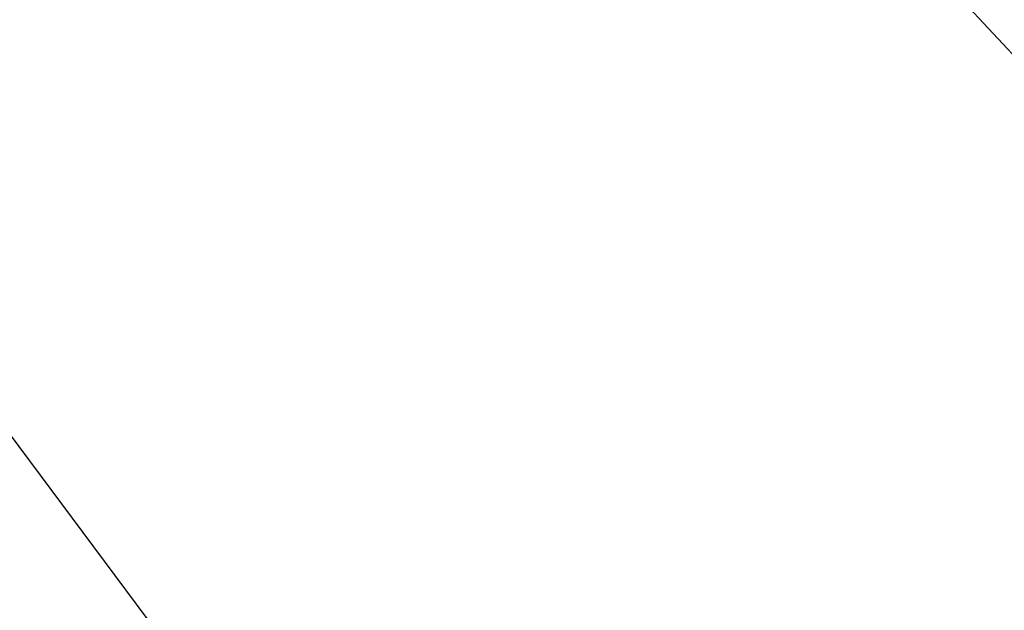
# Model space of a CAD drawing. Extents: x 10527 to 38813, y 13847 to 37526.
# Tile 137 of 256: x 35367.258 to 35368.339, y 36382.6 to 36383.25. Entities that reach past the tile are written whole.
import ezdxf

# ---------------------------------------------------------------- set-up
doc = ezdxf.new("R2010")
doc.units = 0
doc.header["$LTSCALE"] = 0.5
doc.header["$MEASUREMENT"] = 0
doc.linetypes.add('CONTI', pattern=[0])
doc.layers.add('.', color=7, linetype='Continuous', lineweight=15)
doc.layers.add('SIT_L0', color=250, linetype='CONTI')

# ---------------------------------------------------------------- blocks, each defined once
blk = doc.blocks.new('gergrgrre')
at = {"linetype": 'Continuous', "elevation": 1.643}
blk.add_lwpolyline([(359968.1053, 4200751.1484), (360144.8753, 4200568.5984), (360208.9053, 4200501.7684), (360248.1353, 4200449.0884), (360280.3653, 4200400.8684), (360329.3453, 4200345.0084), (360410.6253, 4200285.1884), (360473.1253, 4200218.9984), (360491.2562, 4200199.5414)], dxfattribs=at)
blk = doc.blocks.new('ееееее')
at = {"layer": 'SIT_L0', "color": 250}
blk.add_line((-288.38, 647.62), (-215.18, 568.38), dxfattribs=at)

msp = doc.modelspace()

# ---------------------------------------------------------------- hatches: boundary and pattern name
at = {"layer": '.', "ltscale": 0.149071}
h = msp.add_hatch(color=256, dxfattribs=at)
h.dxf.hatch_style = 1
h.set_gradient(color1=(255, 255, 255), tint=1)
h.paths.add_polyline_path([(35043.2971, 36082.0132), (36343.2971, 36082.0132), (36343.2971, 37217.0132), (35043.2971, 37217.0132)])
h.paths.add_polyline_path([(35058.2971, 37202.0132), (36328.2971, 37202.0132), (36328.2971, 36097.0132), (35058.2971, 36097.0132)], flags=16)

# ---------------------------------------------------------------- block references
at = {"linetype": 'Continuous'}
msp.add_blockref('gergrgrre', (-324846.9437, -4164111.8779), dxfattribs=at)
at = {"color": 0, "rotation": 0.1683458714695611}
msp.add_blockref('ееееее', (35652.5127, 35743.0247), dxfattribs=at)

doc.saveas('drawing.dxf')
